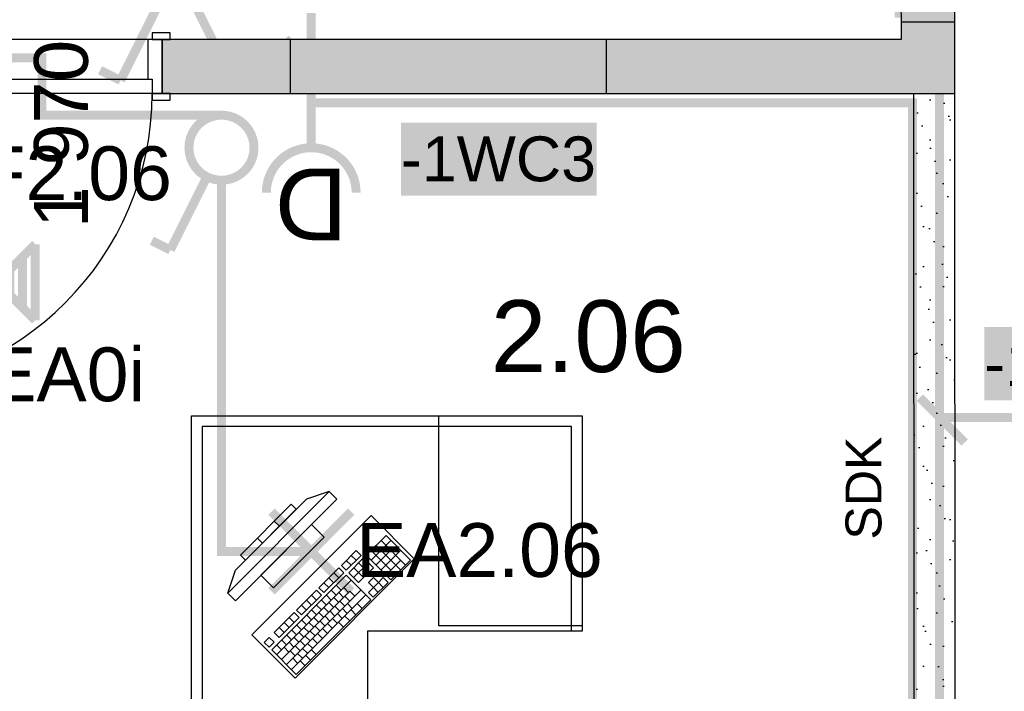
# Model space of a CAD drawing. Extents: x -12025 to 39812, y -30157 to 12.
# Tile 29 of 59: x 22188 to 24931, y -19515 to -17643. Entities that reach past the tile are written whole.
import ezdxf
from ezdxf.enums import TextEntityAlignment as Align

# ---------------------------------------------------------------- set-up
doc = ezdxf.new("R2010")
doc.units = 0
doc.header["$MEASUREMENT"] = 0
for name, color, linetype in [('0 (Pozadí)', 254, 'Continuous'), ('OÚ Dukovany nouzové osvětlení', 36, 'Continuous'), ('OÚ Dukovany půdorys kóty 2NP', 7, 'Continuous'), ('OÚ Dukovany půdorys podklad 2NP', 7, 'Continuous'), ('OÚ Dukovany světla', 132, 'Continuous'), ('OÚ Dukovany zásuvky', 92, 'Continuous'), ('Zakladni', 7, 'Continuous')]:
    doc.layers.add(name, color=color, linetype=linetype)
doc.styles.add('Arial', font='txt')
doc.styles.add('Arial_B', font='txt')

# ---------------------------------------------------------------- blocks, each defined once
blk = doc.blocks.new('Zásuvka (7)')
at = {"color": 0, "linetype": 'Continuous', "const_width": 25}
blk.add_lwpolyline([(0, 250), (0, 125)], dxfattribs=at)
for points in [[(-125, 0, -0.414214), (0, 125)], [(0, 125, -0.414214), (125, 0)]]:
    blk.add_lwpolyline(points, format="xyb", dxfattribs=at)
at = {"color": 0, "linetype": 'Continuous', "style": 'Arial'}
blk.add_text('D', height=200, rotation=180, dxfattribs=at).set_placement((0, 66.9), align=Align.CENTER)
blk = doc.blocks.new('Jednopólový vypínač (16)')
at = {"color": 0, "linetype": 'Continuous', "const_width": 25}
for points in [[(0, 90.6, 0.414214), (-90.6, 0)], [(90.6, 0, 0.414214), (0, 90.6)], [(-90.6, 0, 0.414214), (0, -90.6)], [(0, -90.6, 0.414214), (90.6, 0)]]:
    blk.add_lwpolyline(points, format="xyb", dxfattribs=at)
for points in [[(-142.4, -284.9), (-38.8, -77.7)], [(-142.4, -284.9), (-194.2, -259)]]:
    blk.add_lwpolyline(points, dxfattribs=at)
at = {"color": 0, "linetype": 'Continuous', "style": 'Arial'}
blk.add_text('-1SF2.06', height=150, dxfattribs=at).set_placement((-1000, -146.1))
blk = doc.blocks.new('P_zarovkove_svitidlo (10)')
at = {"color": 0, "linetype": 'Continuous', "const_width": 25}
for points in [[(111, -111), (-111, 111)], [(-111, -111), (111, 111)]]:
    blk.add_lwpolyline(points, dxfattribs=at)
at = {"color": 0, "linetype": 'Continuous', "style": 'Arial'}
blk.add_text('EA2.06', height=150, dxfattribs=at).set_placement((125, -71.1))
blk = doc.blocks.new('Křížový přepínač')
at = {"color": 0, "linetype": 'Continuous', "const_width": 25}
for points in [[(-156.2, 312.5), (-213.1, 284.1)], [(-156.2, 312.5), (-42.6, 85.2)], [(156.2, 312.5), (42.6, 85.2)], [(156.2, 312.5), (213.1, 284.1)], [(-156.2, -312.5), (-42.6, -85.2)], [(156.2, -312.5), (42.6, -85.2)], [(-156.2, -312.5), (-213.1, -284.1)], [(156.2, -312.5), (213.1, -284.1)]]:
    blk.add_lwpolyline(points, dxfattribs=at)
for points in [[(0, 99.4, 0.414214), (-99.4, 0)], [(0, 99.4, 0.414214), (-99.4, 0)], [(99.4, 0, 0.414214), (0, 99.4)], [(99.4, 0, 0.414214), (0, 99.4)], [(-99.4, 0, 0.414214), (0, -99.4)], [(-99.4, 0, 0.414214), (0, -99.4)], [(0, -99.4, 0.414214), (99.4, 0)], [(0, -99.4, 0.414214), (99.4, 0)]]:
    blk.add_lwpolyline(points, format="xyb", dxfattribs=at)
at = {"color": 0, "linetype": 'Continuous', "style": 'Arial'}
blk.add_text('-1SF2.01b', height=150, dxfattribs=at).set_placement((125, 53.9))
blk = doc.blocks.new('(16)')
at = {"color": 7, "linetype": 'Continuous', "const_width": 25}
for points in [[(-520, 0), (-395, -125)], [(-460, -55), (0, -55)]]:
    blk.add_lwpolyline(points, dxfattribs=at)
at = {"layer": '0 (Pozadí)', "linetype": 'Continuous'}
blk.add_solid([(-340, 196.4), (205.1, 196.4), (-340, -7.2), (205.1, -7.2)], dxfattribs=at)
at = {"color": 7, "linetype": 'Continuous', "style": 'Arial_B'}
blk.add_text('-1WC2', height=125, dxfattribs=at).set_placement((-340, 32.8))
blk = doc.blocks.new('(17)')
at = {"color": 7, "linetype": 'Continuous', "const_width": 25}
for points in [[(-520, 0), (-395, -125)], [(-460, -55), (0, -55)]]:
    blk.add_lwpolyline(points, dxfattribs=at)
at = {"layer": '0 (Pozadí)', "linetype": 'Continuous'}
blk.add_solid([(-198, -233.6), (347.2, -233.6), (-198, -437.2), (347.2, -437.2)], dxfattribs=at)
at = {"color": 7, "linetype": 'Continuous', "style": 'Arial_B'}
blk.add_text('-1WC3', height=125, dxfattribs=at).set_placement((-198, -397.2))
blk = doc.blocks.new('Svítidlo pro nouzové osvětlení (6)')
at = {"color": 0, "linetype": 'Continuous', "const_width": 25}
for points in [[(0, 212.5), (0, 0)], [(106.2, 106.2), (-106.2, -106.2)], [(106.2, -106.2), (-106.2, 106.2)], [(-106.2, 106.2), (-106.2, -106.2)], [(106.2, 106.2), (106.2, -106.2)], [(-70.8, 70.8), (-70.8, -70.8)], [(70.8, 70.8), (70.8, -70.8)], [(-35.4, 35.4), (-35.4, -35.4)], [(35.4, 35.4), (35.4, -35.4)]]:
    blk.add_lwpolyline(points, dxfattribs=at)
at = {"color": 0, "linetype": 'Continuous', "style": 'Arial'}
blk.add_text('1EA0i', height=150, dxfattribs=at).set_placement((-146.6, -331.4))

msp = doc.modelspace()

# ---------------------------------------------------------------- hatches: boundary and pattern name
at = {"layer": 'OÚ Dukovany půdorys podklad 2NP', "linetype": 'Continuous'}
h = msp.add_hatch(dxfattribs=at)
h.set_pattern_fill('KÁMEN___ŠTÍPANÝ', color=21, style=0, pattern_type=2)
h.set_pattern_definition([(45, (0, 175), (-55.68466, 55.68466), [0, -52.5, 0, -78.75]), (110, (175, 175), (74.0008, 26.93409), [0, -38.5, 0, -66.5])])
edge = h.paths.add_edge_path()
edge.add_spline(control_points=[(24794.4, -20498.9), (24794.4, -20498.9), (24793.1, -17848.8), (24793.1, -17848.8)], knot_values=[0, 0, 0, 0, 1, 1, 1, 1], degree=3, periodic=0)
edge.add_spline(control_points=[(24793.1, -17848.8), (24793.1, -17848.8), (24678.1, -17848.9), (24678.1, -17848.9)], knot_values=[0, 0, 0, 0, 1, 1, 1, 1], degree=3, periodic=0)
edge.add_spline(control_points=[(24678.1, -17848.9), (24678.1, -17848.9), (24679.4, -20498.9), (24679.4, -20498.9)], knot_values=[0, 0, 0, 0, 1, 1, 1, 1], degree=3, periodic=0)
edge.add_spline(control_points=[(24679.4, -20498.9), (24679.4, -20498.9), (24794.4, -20498.9), (24794.4, -20498.9)], knot_values=[0, 0, 0, 0, 1, 1, 1, 1], degree=3, periodic=0)
edge.add_spline(control_points=[(24794.4, -20498.9), (24794.4, -20498.9), (24794.4, -20498.9), (24794.4, -20498.9)], knot_values=[0, 0, 0, 0, 1, 1, 1, 1], degree=3, periodic=0)

# ---------------------------------------------------------------- linework, layer by layer
at = {"layer": 'OÚ Dukovany půdorys podklad 2NP', "color": 1, "linetype": 'Continuous'}
for p, q in [((24642.9, -17598.9), (24643, -17649.3)), ((24793, -17649.2), (24792.9, -17598.8)), ((22606.8, -17679.9), (22556.8, -17679.9)), ((22556.8, -17679.9), (22556.8, -17698.9)), ((22606.8, -17698.9), (22606.8, -17679.9)), ((22584.8, -17698.9), (21704.8, -17698.9)), ((22544.8, -17698.9), (22544.8, -17808.9)), ((22584.8, -17698.9), (22544.8, -17698.9)), ((22556.8, -17698.9), (22606.8, -17698.9)), ((22584.8, -17848.9), (22584.8, -17698.9)), ((22584.8, -17698.9), (22584.8, -17848.9)), ((22584.8, -17698.9), (22584.8, -17848.9)), ((22584.8, -17698.9), (22606.8, -17698.9)), ((22584.8, -17698.9), (22606.8, -17698.9)), ((23822.4, -17698.9), (22942.4, -17698.9)), ((21732.8, -17808.9), (22556.8, -17808.9)), ((22544.8, -17808.9), (22556.8, -17808.9)), ((22556.8, -17808.9), (22556.8, -17848.9)), ((22556.8, -17808.9), (22556.8, -17848.9)), ((22584.8, -17848.9), (21704.8, -17848.9)), ((22556.8, -17848.9), (21732.8, -17848.9)), ((22606.8, -17848.9), (22556.8, -17848.9)), ((22556.8, -17848.9), (22556.8, -17867.9)), ((22556.8, -17848.9), (22584.8, -17848.9)), ((22584.8, -17848.9), (22606.8, -17848.9)), ((22584.8, -17848.9), (22606.8, -17848.9)), ((22606.8, -17867.9), (22606.8, -17848.9)), ((22942.4, -17848.9), (23822.4, -17848.9)), ((24678.1, -17848.9), (24679.4, -20498.9)), ((24794.4, -20498.9), (24793.1, -17848.8)), ((22556.8, -17867.9), (22606.8, -17867.9)), ((22666.2, -18746.9), (22696.2, -18746.9)), ((22666.2, -18776.9), (22666.2, -18746.9)), ((22696.2, -18746.9), (23725.2, -18746.9)), ((23355.2, -19331.9), (23355.2, -18746.9)), ((23725.2, -18746.9), (23755.2, -18746.9)), ((23755.2, -18746.9), (23755.2, -18776.9)), ((22666.2, -20396.8), (22666.2, -18776.9)), ((23725.2, -18776.9), (22696.2, -18776.9)), ((22696.2, -18776.9), (22696.2, -20396.8)), ((23725.2, -19346.9), (23725.2, -18776.9)), ((23755.2, -18776.9), (23755.2, -19346.9)), ((23050.3, -18958), (22767.5, -19240.8)), ((22788.7, -19262.1), (23071.6, -18979.2)), ((22788.7, -19177.2), (22986.7, -18979.2)), ((23050.3, -18958), (22986.7, -18979.2)), ((23071.6, -18979.2), (23050.3, -18958)), ((22944.3, -18993.4), (22802.9, -19134.8)), ((22817, -19148.9), (22958.4, -19007.5)), ((22958.4, -19007.5), (22944.3, -18993.4)), ((23000.8, -19049.9), (22859.4, -19191.3)), ((22911.3, -19054.6), (22897.1, -19040.5)), ((23036.2, -19085.3), (23000.8, -19049.9)), ((22864.1, -19101.8), (22850, -19087.6)), ((22894.8, -19226.7), (23036.2, -19085.3)), ((23208.3, -19080.3), (23152.9, -19135.7)), ((23276.9, -19148.9), (23208.3, -19080.3)), ((23166.6, -19149.4), (23222, -19094)), ((23249.2, -19176.6), (23180.6, -19108)), ((23263, -19162.7), (23194.5, -19094.2)), ((22802.9, -19134.8), (22817, -19148.9)), ((23125.4, -19122.1), (23083.9, -19163.6)), ((23097.6, -19177.3), (23139.1, -19135.8)), ((23146, -19142.6), (23104.4, -19184.2)), ((23125.3, -19149.6), (23111.6, -19135.9)), ((23139.1, -19135.8), (23125.4, -19122.1)), ((23173.4, -19170.1), (23146, -19142.6)), ((23152.9, -19135.7), (23221.5, -19204.3)), ((23221.6, -19176.7), (23166.8, -19121.9)), ((23180.3, -19163.1), (23221.9, -19121.6)), ((23194.1, -19176.8), (23249.4, -19121.5)), ((23077, -19170.5), (23021.6, -19225.9)), ((23090.7, -19184.2), (23077, -19170.5)), ((23083.9, -19163.6), (23097.6, -19177.3)), ((23111.4, -19163.5), (23097.7, -19149.8)), ((23118.2, -19197.9), (23159.7, -19156.3)), ((23145.7, -19197.7), (23118.3, -19170.3)), ((23131.9, -19211.6), (23173.4, -19170.1)), ((23159.6, -19183.9), (23132.1, -19156.5)), ((23207.8, -19190.6), (23249.3, -19149)), ((23221.5, -19204.3), (23276.9, -19148.9)), ((22767.5, -19240.8), (22788.7, -19177.2)), ((22859.4, -19191.3), (22894.8, -19226.7)), ((23097.5, -19191.1), (22889.8, -19398.8)), ((23035.3, -19239.6), (23090.7, -19184.2)), ((23063, -19211.9), (23049.3, -19198.2)), ((23076.8, -19198.1), (23063.1, -19184.4)), ((23166.1, -19259.7), (23097.5, -19191.1)), ((23104.4, -19184.2), (23131.9, -19211.6)), ((23173.3, -19197.6), (23159.4, -19211.5)), ((23187, -19211.3), (23173.3, -19197.6)), ((23200.8, -19197.5), (23187, -19211.3)), ((23214.6, -19211.2), (23200.8, -19197.5)), ((22903.5, -19412.5), (23111.2, -19204.8)), ((23021.6, -19225.9), (23035.3, -19239.6)), ((23049.1, -19225.8), (23035.4, -19212.1)), ((23083.5, -19232.5), (23069.8, -19218.8)), ((23104.2, -19239.3), (23090.5, -19225.6)), ((23173.1, -19225.2), (23159.3, -19239)), ((23159.4, -19211.5), (23173.1, -19225.2)), ((23173, -19252.7), (23214.6, -19211.2)), ((23173.1, -19225.2), (23187, -19211.3)), ((23186.9, -19238.9), (23173.1, -19225.2)), ((23200.7, -19225), (23187, -19211.3)), ((22767.5, -19240.8), (22788.7, -19262.1)), ((22917.2, -19426.2), (23107.6, -19235.8)), ((22931, -19439.9), (23138.7, -19232.2)), ((22944.7, -19453.7), (23152.4, -19245.9)), ((23014.6, -19232.8), (22959.2, -19288.2)), ((22973, -19301.9), (23028.4, -19246.6)), ((23014.5, -19260.4), (23000.8, -19246.7)), ((23028.4, -19246.6), (23014.6, -19232.8)), ((23055.8, -19260.2), (23042.1, -19246.5)), ((23069.7, -19246.4), (23056, -19232.6)), ((23076.5, -19267), (23062.8, -19253.3)), ((23090.3, -19253.1), (23076.6, -19239.4)), ((23107.5, -19263.4), (23093.8, -19249.7)), ((23121.4, -19249.5), (23107.6, -19235.8)), ((23159.3, -19239), (23173, -19252.7)), ((22958.4, -19467.4), (23166.1, -19259.7)), ((22986.8, -19288.1), (22973.1, -19274.4)), ((23000.7, -19274.2), (22986.9, -19260.5)), ((23028.2, -19287.9), (23014.4, -19274.2)), ((23042, -19274), (23028.3, -19260.3)), ((23048.8, -19294.7), (23035.1, -19281)), ((23062.6, -19280.8), (23048.9, -19267.1)), ((23079.8, -19291.1), (23066.1, -19277.4)), ((23093.7, -19277.2), (23079.9, -19263.5)), ((23114.3, -19284), (23100.6, -19270.3)), ((23141.9, -19283.9), (23128.1, -19270.2)), ((22952.3, -19295.2), (22896.9, -19350.5)), ((22910.6, -19364.3), (22966, -19308.9)), ((22952.2, -19322.7), (22938.5, -19309)), ((22966, -19308.9), (22952.3, -19295.2)), ((22959.2, -19288.2), (22973, -19301.9)), ((23000.5, -19315.6), (22986.7, -19301.9)), ((23014.3, -19301.7), (23000.6, -19288)), ((23021.1, -19322.4), (23007.4, -19308.7)), ((23034.9, -19308.5), (23021.2, -19294.8)), ((23052.1, -19318.8), (23038.4, -19305.1)), ((23066, -19304.9), (23052.3, -19291.2)), ((23086.6, -19311.7), (23072.9, -19298)), ((23100.5, -19297.9), (23086.7, -19284.2)), ((23107.2, -19318.5), (23093.5, -19304.8)), ((23124.5, -19301.2), (23110.8, -19287.5)), ((22924.5, -19350.4), (22910.8, -19336.7)), ((22938.3, -19336.6), (22924.6, -19322.8)), ((22972.8, -19343.3), (22959, -19329.6)), ((22986.6, -19329.4), (22972.9, -19315.7)), ((22993.4, -19350.1), (22979.7, -19336.4)), ((23007.2, -19336.2), (22993.5, -19322.5)), ((23024.4, -19346.5), (23010.7, -19332.8)), ((23038.3, -19332.6), (23024.6, -19318.9)), ((23058.9, -19339.4), (23045.2, -19325.7)), ((23072.8, -19325.6), (23059, -19311.9)), ((23089.9, -19335.8), (23076.2, -19322.1)), ((23755.2, -19331.9), (23355.2, -19331.9)), ((22883.1, -19364.4), (22869.2, -19378.2)), ((22896.8, -19378.1), (22883.1, -19364.4)), ((22896.9, -19350.5), (22910.6, -19364.3)), ((22945.1, -19371), (22931.4, -19357.3)), ((22958.9, -19357.1), (22945.2, -19343.4)), ((22965.7, -19377.8), (22952, -19364.1)), ((22979.6, -19363.9), (22965.8, -19350.2)), ((22996.7, -19374.2), (22983, -19360.5)), ((23010.6, -19360.3), (22996.9, -19346.6)), ((23031.2, -19367.1), (23017.5, -19353.4)), ((23045.1, -19353.3), (23031.3, -19339.6)), ((23755.2, -19346.9), (23725.2, -19346.9)), ((22869.2, -19378.2), (22883, -19391.9)), ((22883, -19391.9), (22896.8, -19378.1)), ((22917.4, -19398.7), (22903.7, -19385)), ((22931.2, -19384.8), (22917.5, -19371.1)), ((22938, -19405.5), (22924.3, -19391.7)), ((22951.9, -19391.6), (22938.1, -19377.9)), ((22969, -19401.9), (22955.3, -19388.2)), ((22982.9, -19388), (22969.2, -19374.3)), ((23003.5, -19394.8), (22989.8, -19381.1)), ((23017.4, -19381), (23003.7, -19367.2)), ((22889.8, -19398.8), (22958.4, -19467.4)), ((22955.2, -19415.7), (22941.5, -19402)), ((22975.8, -19422.5), (22962.1, -19408.8)), ((22989.7, -19408.7), (22976, -19394.9)), ((22998.2, -19427.6), (22984.5, -19413.8)), ((23013.8, -19412), (23000.1, -19398.3)), ((22962, -19436.4), (22948.3, -19422.6)), ((22982.6, -19443.1), (22968.9, -19429.4))]:
    msp.add_line(p, q, dxfattribs=at)
at = {"layer": 'OÚ Dukovany půdorys podklad 2NP', "color": 7, "linetype": 'Continuous'}
for p, q in [((24643, -17649.3), (24793, -17649.2)), ((24643, -17649.3), (24643, -17698.9)), ((24793, -17698.9), (24793, -17649.2)), ((22584.8, -17698.9), (22606.8, -17698.9)), ((22584.8, -17698.9), (22584.8, -17848.9)), ((22942.4, -17698.9), (22584.8, -17698.9)), ((22942.4, -17848.9), (22942.4, -17698.9)), ((23822.4, -17848.9), (23822.4, -17698.9)), ((24643, -17698.9), (23822.4, -17698.9)), ((24793.1, -17848.9), (24793, -17698.9)), ((22584.8, -17848.9), (22606.8, -17848.9)), ((22584.8, -17848.9), (22942.4, -17848.9)), ((23822.4, -17848.9), (24793.1, -17848.9))]:
    msp.add_line(p, q, dxfattribs=at)
at = {"layer": 'OÚ Dukovany půdorys podklad 2NP', "color": 1, "linetype": 'Continuous'}
for points in [[(22666.2, -18746.9), (23755.2, -18746.9), (23755.2, -19346.9), (23156.4, -19346.9), (23156.4, -20426.8), (22666.2, -20426.8)], [(22834.7, -19357.5), (22954.9, -19477.7), (23287.2, -19145.4), (23167, -19025.2)]]:
    msp.add_lwpolyline(points, close=True, dxfattribs=at)
msp.add_arc((21732.8, -17848.9), 824, -90, 0, dxfattribs=at)
at = {"layer": 'OÚ Dukovany půdorys podklad 2NP', "color": 9, "linetype": 'Continuous'}
for points in [[(24642.9, -17598.9), (24643, -17649.3), (24792.9, -17598.8), (24793, -17649.2)], [(22942.4, -17698.9), (22942.4, -17848.9), (23822.4, -17698.9), (23822.4, -17848.9)]]:
    msp.add_solid(points, dxfattribs=at)
at = {"layer": 'OÚ Dukovany půdorys podklad 2NP', "color": 254, "linetype": 'Continuous'}
for points in [[(24793, -17649.2), (24643, -17649.3), (24793, -17698.9), (24643, -17698.9)], [(22942.4, -17698.9), (22584.8, -17698.9), (22942.4, -17848.9), (22584.8, -17848.9)], [(23822.4, -17698.9), (23822.4, -17848.9), (24643, -17698.9), (24643.1, -17848.9)], [(24643, -17698.9), (24793.1, -17848.9), (24793, -17698.9)], [(24643, -17698.9), (24643.1, -17848.9), (24793.1, -17848.9)]]:
    msp.add_solid(points, dxfattribs=at)
at = {"layer": 'OÚ Dukovany světla', "linetype": 'Continuous', "const_width": 25}
for points in [[(22750, -17909.4), (22250, -17909.4), (22250, -17750), (19625, -17750), (19625, -17909.4)], [(22750, -18090.6), (22750, -19125), (23000, -19125)]]:
    msp.add_lwpolyline(points, dxfattribs=at)
at = {"layer": 'OÚ Dukovany zásuvky', "linetype": 'Continuous', "const_width": 25}
for points in [[(23000, -17875), (23000, -17875), (23000, -17625)], [(26250, -20500), (24750, -20500), (24750, -17625), (24625, -17625)], [(24500, -20500), (24675, -20500), (24675, -17875), (23000, -17875)]]:
    msp.add_lwpolyline(points, dxfattribs=at)

# ---------------------------------------------------------------- block references
at = {"layer": 'OÚ Dukovany nouzové osvětlení', "linetype": 'Continuous'}
msp.add_blockref('Svítidlo pro nouzové osvětlení (6)', (22125, -18375), dxfattribs=at)
at = {"layer": 'OÚ Dukovany světla', "linetype": 'Continuous'}
for name, p in [('Křížový přepínač', (22625, -17500)), ('Jednopólový vypínač (16)', (22750, -18000)), ('P_zarovkove_svitidlo (10)', (23000, -19125))]:
    msp.add_blockref(name, p, dxfattribs=at)
at = {"layer": 'OÚ Dukovany zásuvky', "linetype": 'Continuous'}
msp.add_blockref('Zásuvka (7)', (23000, -18125), dxfattribs=at)
at = {"layer": 'Zakladni', "color": 7, "linetype": 'Continuous'}
for name, p in [('(17)', (23448, -17696.4)), ('(16)', (25215, -18696.4))]:
    msp.add_blockref(name, p, dxfattribs=at)

# ---------------------------------------------------------------- texts
at = {"layer": 'OÚ Dukovany půdorys kóty 2NP', "color": 7, "linetype": 'Continuous', "style": 'Arial'}
msp.add_text('1\xa0970', height=150, rotation=90, dxfattribs=at).set_placement((22377.7, -18223.8))
at = {"layer": 'OÚ Dukovany půdorys podklad 2NP', "color": 1, "linetype": 'Continuous', "style": 'Arial'}
msp.add_text('SDK', height=100, rotation=89.9831, dxfattribs=at).set_placement((24588.4, -19091.9))
at = {"layer": 'Zakladni', "color": 7, "linetype": 'Continuous', "style": 'Arial'}
msp.add_text('2.06', height=200, dxfattribs=at).set_placement((23500, -18625))

doc.saveas('drawing.dxf')
